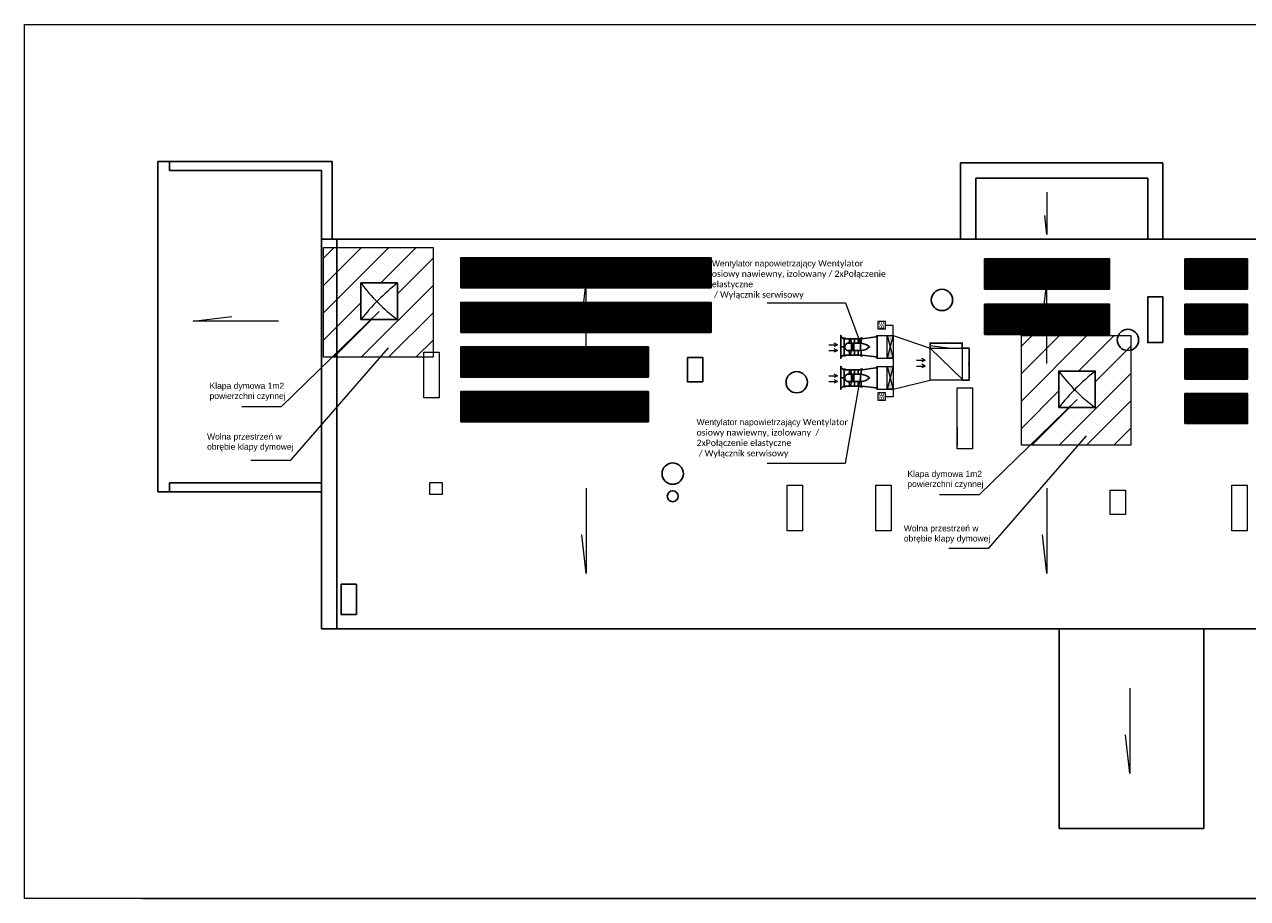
# Model space of a CAD drawing. Header units: millimetres. Extents: x 509 to 36614, y 492 to 3401.
# Tile 19 of 41: x 15753 to 19772, y 492 to 3362. Entities that reach past the tile are written whole.
import ezdxf
from ezdxf.enums import TextEntityAlignment as Align

# ---------------------------------------------------------------- set-up
doc = ezdxf.new("R2010")
doc.units = ezdxf.units.MM
doc.layers.add('_E_SCHEMAT-NR OBWODU', color=240, linetype='Continuous')
doc.layers.add('mapp-system', color=7, linetype='Continuous')
for name, color, linetype, lineweight in [('A_Kontur_cienka', 250, 'Continuous', 0), ('Cienka', 252, 'Continuous', 9), ('oddymianie', 5, 'Continuous', 20), ('ściany nośne', 1, 'Continuous', 25)]:
    doc.layers.add(name, color=color, linetype=linetype, lineweight=lineweight)
doc.styles.add('CALIBRI', font='calibri.ttf')
doc.styles.get("Standard").update_dxf_attribs({"font": 'ARIAL.TTF'})
doc.dimstyles.new('ISO-25', dxfattribs={"dimtxt": 2.5, "dimasz": 2.5, "dimexe": 1.25, "dimexo": 0.625, "dimtad": 1, "dimtxsty": 'Standard', "dimcen": 2.5, "dimadec": 0, "dimazin": 0, "dimtfac": 1, "dimtmove": 0, "dimatfit": 3, "dimfxl": 0, "dimarcsym": 0})

# ---------------------------------------------------------------- blocks, each defined once
blk = doc.blocks.new('*D380')
at = {"layer": 'Defpoints', "color": 0}
for p in [(18729, 2315.9), (18729, 2296.2), (18834, 2296.2)]:
    blk.add_point(p, dxfattribs=at)
at = {"layer": 'oddymianie', "color": 0, "lineweight": -2}
for p, q in [((18729, 2296.9), (18729, 2317.1)), ((18831.5, 2315.9), (18731.5, 2315.9)), ((18834, 2296.9), (18834, 2317.1))]:
    blk.add_line(p, q, dxfattribs=at)
at = {"layer": 'oddymianie', "color": 0}
for points in [[(18731.5, 2316.3), (18731.5, 2315.5), (18729, 2315.9)], [(18831.5, 2315.5), (18831.5, 2316.3), (18834, 2315.9)]]:
    blk.add_solid(points, dxfattribs=at)
at = {"layer": 'oddymianie', "color": 0, "insert": (18781.5, 2318), "char_height": 2.5, "attachment_point": 5}
blk.add_mtext('105,04', dxfattribs=at)
blk = doc.blocks.new('*D381')
at = {"layer": 'Defpoints', "color": 0}
for p in [(18834.3, 2299.1), (18834, 2194.4), (18857.1, 2194.3)]:
    blk.add_point(p, dxfattribs=at)
at = {"layer": 'oddymianie', "color": 0, "lineweight": -2}
for p, q in [((18834.9, 2299.1), (18858.7, 2299)), ((18857.4, 2296.5), (18857.1, 2196.8)), ((18834.7, 2194.4), (18858.4, 2194.3))]:
    blk.add_line(p, q, dxfattribs=at)
at = {"layer": 'oddymianie', "color": 0}
for points in [[(18857.8, 2296.5), (18857, 2296.5), (18857.4, 2299)], [(18856.7, 2196.8), (18857.6, 2196.8), (18857.1, 2194.3)]]:
    blk.add_solid(points, dxfattribs=at)
at = {"layer": 'oddymianie', "color": 0, "insert": (18855.2, 2246.7), "char_height": 2.5, "attachment_point": 5, "rotation": 89.8384}
blk.add_mtext('104,68', dxfattribs=at)
blk = doc.blocks.new('wentylator mapp-system')
at = {"layer": 'mapp-system'}
for p, q in [((37651.1, 14590.4), (37651.1, 14610.6)), ((37665, 14610.7), (37665, 14616.4))]:
    blk.add_line(p, q, dxfattribs=at)
for points in [[(37588.9, 14610.6, -0.280348), (37574.4, 14625), (37574.4, 14574.5), (37588.9, 14574.5), (37588.9, 14616.3)], [(37591.9, 14574.4, -0.349334), (37604.6, 14590.4), (37621.4, 14590.4), (37621.4, 14574.5), (37621.4, 14577.3), (37625.2, 14577.3), (37628.2, 14577.3), (37628.2, 14574.5), (37628.2, 14571.7), (37625.2, 14571.7), (37625.2, 14590.4), (37634.7, 14590.4), (37634.7, 14610.6)], [(37611.1, 14558.6), (37612.6, 14541.6), (37618, 14541.6), (37621.4, 14558.6), (37621.4, 14574.5), (37621.4, 14571.7), (37625.2, 14571.7), (37625.2, 14558.6), (37634.7, 14558.6, -0.341355), (37631.4, 14562.9), (37631.4, 14574.5), (37631.4, 14586.1, -0.341355), (37634.7, 14590.4), (37651.1, 14590.4), (37665, 14590.4), (37665, 14610.7), (37592, 14610.6), (37592, 14616.3)], [(37657.4, 14558.6, 0.341355), (37660.7, 14562.9), (37660.7, 14574.5), (37660.7, 14586.1, 0.341355), (37657.4, 14590.4)], [(37665, 14558.6, 0.150411), (37701.1, 14574.5, 0.150411), (37665, 14590.4)], [(37668.5, 14616.4), (37668.5, 14610.7), (37729.5, 14618.3, 0.389811), (37734.6, 14624.3), (37734.6, 14574.5), (37734.6, 14524.7, 0.389811), (37729.5, 14530.7), (37668.5, 14538.3), (37668.5, 14532.5)], [(37588.9, 14538.4, 0.280348), (37574.4, 14524), (37574.4, 14574.5), (37588.9, 14574.5), (37588.9, 14532.7)], [(37591.9, 14574.6, 0.349334), (37604.6, 14558.6), (37621.4, 14558.6)]]:
    blk.add_lwpolyline(points, format="xyb", dxfattribs=at)
for points in [[(37621.4, 14590.4), (37618, 14607.4), (37612.6, 14607.4), (37611.1, 14590.4)], [(37631.4, 14579.9), (37628.2, 14579.9), (37628.2, 14568.8), (37631.4, 14568.8)], [(37665, 14532.5), (37665, 14538.3), (37592, 14538.4), (37592, 14532.7)], [(37651.1, 14558.6), (37634.7, 14558.6), (37634.7, 14538.3)], [(37665, 14538.3), (37665, 14558.6), (37651.1, 14558.6), (37651.1, 14538.3)]]:
    blk.add_lwpolyline(points, dxfattribs=at)

msp = doc.modelspace()

# ---------------------------------------------------------------- hatches: boundary and pattern name
at = {"layer": '_E_SCHEMAT-NR OBWODU', "ltscale": 50}
h = msp.add_hatch(dxfattribs=at)
h.set_pattern_fill('ANSI37', color=142, angle=270)
h.set_pattern_definition([(315, (54929.2083, 83710.337), (2.24506403, 2.24506403), []), (45, (54929.2083, 83710.337), (-2.24506403, 2.24506403), [])])
h.paths.add_polyline_path([(17188.596, 2499.205), (17188.596, 2593.387), (17288.67, 2593.387), (17288.67, 2499.205)])
h = msp.add_hatch(dxfattribs=at)
h.set_pattern_fill('ANSI37', color=142, angle=270)
h.set_pattern_definition([(315, (54950.3866, 83710.337), (2.24506403, 2.24506403), []), (45, (54950.3866, 83710.337), (-2.24506403, 2.24506403), [])])
h.paths.add_polyline_path([(17387.923, 2499.205), (17387.923, 2593.387), (17288.67, 2593.387), (17288.67, 2499.205)])
h = msp.add_hatch(dxfattribs=at)
h.set_pattern_fill('ANSI37', color=142, angle=270)
h.set_pattern_definition([(315, (55135.2725, 83710.337), (2.24506403, 2.24506403), []), (45, (55135.2725, 83710.337), (-2.24506403, 2.24506403), [])])
h.paths.add_polyline_path([(17394.66, 2499.205), (17394.66, 2593.387), (17494.734, 2593.387), (17494.734, 2499.205)])
h = msp.add_hatch(dxfattribs=at)
h.set_pattern_fill('ANSI37', color=142, angle=270)
h.set_pattern_definition([(315, (55156.4508, 83710.337), (2.24506403, 2.24506403), []), (45, (55156.4508, 83710.337), (-2.24506403, 2.24506403), [])])
h.paths.add_polyline_path([(17593.987, 2499.205), (17593.987, 2593.387), (17494.734, 2593.387), (17494.734, 2499.205)])
h = msp.add_hatch(dxfattribs=at)
h.set_pattern_fill('ANSI37', color=142, angle=270)
h.set_pattern_definition([(315, (55341.3368, 83710.337), (2.24506403, 2.24506403), []), (45, (55341.3368, 83710.337), (-2.24506403, 2.24506403), [])])
h.paths.add_polyline_path([(17600.724, 2499.205), (17600.724, 2593.387), (17700.798, 2593.387), (17700.798, 2499.205)])
h = msp.add_hatch(dxfattribs=at)
h.set_pattern_fill('ANSI37', color=142, angle=270)
h.set_pattern_definition([(315, (55362.515, 83710.337), (2.24506403, 2.24506403), []), (45, (55362.515, 83710.337), (-2.24506403, 2.24506403), [])])
h.paths.add_polyline_path([(17800.051, 2499.205), (17800.051, 2593.387), (17700.798, 2593.387), (17700.798, 2499.205)])
h = msp.add_hatch(dxfattribs=at)
h.set_pattern_fill('ANSI37', color=142, angle=270)
h.set_pattern_definition([(315, (55547.401, 83710.337), (2.24506403, 2.24506403), []), (45, (55547.401, 83710.337), (-2.24506403, 2.24506403), [])])
h.paths.add_polyline_path([(17806.788, 2499.205), (17806.788, 2593.387), (17906.863, 2593.387), (17906.863, 2499.205)])
h = msp.add_hatch(dxfattribs=at)
h.set_pattern_fill('ANSI37', color=142, angle=270)
h.set_pattern_definition([(315, (55568.5792, 83710.337), (2.24506403, 2.24506403), []), (45, (55568.5792, 83710.337), (-2.24506403, 2.24506403), [])])
h.paths.add_polyline_path([(18006.115, 2499.205), (18006.115, 2593.387), (17906.863, 2593.387), (17906.863, 2499.205)])
h = msp.add_hatch(dxfattribs=at)
h.set_pattern_fill('ANSI37', color=142, angle=270)
h.set_pattern_definition([(315, (56650.974, 83706.6113), (2.24506403, 2.24506403), []), (45, (56650.974, 83706.6113), (-2.24506403, 2.24506403), [])])
h.paths.add_polyline_path([(18910.361, 2495.48), (18910.361, 2589.662), (19010.436, 2589.662), (19010.436, 2495.48)])
h = msp.add_hatch(dxfattribs=at)
h.set_pattern_fill('ANSI37', color=142, angle=270)
h.set_pattern_definition([(315, (56672.1523, 83706.6113), (2.24506403, 2.24506403), []), (45, (56672.1523, 83706.6113), (-2.24506403, 2.24506403), [])])
h.paths.add_polyline_path([(19109.688, 2495.48), (19109.688, 2589.662), (19010.436, 2589.662), (19010.436, 2495.48)])
h = msp.add_hatch(dxfattribs=at)
h.set_pattern_fill('ANSI37', color=142, angle=270)
h.set_pattern_definition([(315, (56857.0383, 83706.6113), (2.24506403, 2.24506403), []), (45, (56857.0383, 83706.6113), (-2.24506403, 2.24506403), [])])
h.paths.add_polyline_path([(19116.426, 2495.48), (19116.426, 2589.662), (19216.5, 2589.662), (19216.5, 2495.48)])
h = msp.add_hatch(dxfattribs=at)
h.set_pattern_fill('ANSI37', color=142, angle=270)
h.set_pattern_definition([(315, (56878.2166, 83706.6113), (2.24506403, 2.24506403), []), (45, (56878.2166, 83706.6113), (-2.24506403, 2.24506403), [])])
h.paths.add_polyline_path([(19315.753, 2495.48), (19315.753, 2589.662), (19216.5, 2589.662), (19216.5, 2495.48)])
h = msp.add_hatch(dxfattribs=at)
h.set_pattern_fill('ANSI37', color=142, angle=270)
h.set_pattern_definition([(315, (57309.631, 83706.6113), (2.24506403, 2.24506403), []), (45, (57309.631, 83706.6113), (-2.24506403, 2.24506403), [])])
h.paths.add_polyline_path([(19569.018, 2495.48), (19569.018, 2589.662), (19669.093, 2589.662), (19669.093, 2495.48)])
h = msp.add_hatch(dxfattribs=at)
h.set_pattern_fill('ANSI37', color=142, angle=270)
h.set_pattern_definition([(315, (57330.8093, 83706.6113), (2.24506403, 2.24506403), []), (45, (57330.8093, 83706.6113), (-2.24506403, 2.24506403), [])])
h.paths.add_polyline_path([(19768.345, 2495.48), (19768.345, 2589.662), (19669.093, 2589.662), (19669.093, 2495.48)])
h = msp.add_hatch(dxfattribs=at)
h.set_pattern_fill('ANSI37', color=142, angle=270)
h.set_pattern_definition([(315, (54929.2083, 83563.8618), (2.24506403, 2.24506403), []), (45, (54929.2083, 83563.8618), (-2.24506403, 2.24506403), [])])
h.paths.add_polyline_path([(17188.596, 2352.73), (17188.596, 2446.912), (17288.67, 2446.912), (17288.67, 2352.73)])
h = msp.add_hatch(dxfattribs=at)
h.set_pattern_fill('ANSI37', color=142, angle=270)
h.set_pattern_definition([(315, (54950.3866, 83563.8618), (2.24506403, 2.24506403), []), (45, (54950.3866, 83563.8618), (-2.24506403, 2.24506403), [])])
h.paths.add_polyline_path([(17387.923, 2352.73), (17387.923, 2446.912), (17288.67, 2446.912), (17288.67, 2352.73)])
h = msp.add_hatch(dxfattribs=at)
h.set_pattern_fill('ANSI37', color=142, angle=270)
h.set_pattern_definition([(315, (55135.2725, 83563.8618), (2.24506403, 2.24506403), []), (45, (55135.2725, 83563.8618), (-2.24506403, 2.24506403), [])])
h.paths.add_polyline_path([(17394.66, 2352.73), (17394.66, 2446.912), (17494.734, 2446.912), (17494.734, 2352.73)])
h = msp.add_hatch(dxfattribs=at)
h.set_pattern_fill('ANSI37', color=142, angle=270)
h.set_pattern_definition([(315, (55156.4508, 83563.8618), (2.24506403, 2.24506403), []), (45, (55156.4508, 83563.8618), (-2.24506403, 2.24506403), [])])
h.paths.add_polyline_path([(17593.987, 2352.73), (17593.987, 2446.912), (17494.734, 2446.912), (17494.734, 2352.73)])
h = msp.add_hatch(dxfattribs=at)
h.set_pattern_fill('ANSI37', color=142, angle=270)
h.set_pattern_definition([(315, (55341.3368, 83563.8618), (2.24506403, 2.24506403), []), (45, (55341.3368, 83563.8618), (-2.24506403, 2.24506403), [])])
h.paths.add_polyline_path([(17600.724, 2352.73), (17600.724, 2446.912), (17700.798, 2446.912), (17700.798, 2352.73)])
h = msp.add_hatch(dxfattribs=at)
h.set_pattern_fill('ANSI37', color=142, angle=270)
h.set_pattern_definition([(315, (55362.515, 83563.8618), (2.24506403, 2.24506403), []), (45, (55362.515, 83563.8618), (-2.24506403, 2.24506403), [])])
h.paths.add_polyline_path([(17800.051, 2352.73), (17800.051, 2446.912), (17700.798, 2446.912), (17700.798, 2352.73)])
h = msp.add_hatch(dxfattribs=at)
h.set_pattern_fill('ANSI37', color=142, angle=270)
h.set_pattern_definition([(315, (55547.401, 83563.8618), (2.24506403, 2.24506403), []), (45, (55547.401, 83563.8618), (-2.24506403, 2.24506403), [])])
h.paths.add_polyline_path([(17806.788, 2352.73), (17806.788, 2446.912), (17906.863, 2446.912), (17906.863, 2352.73)])
h = msp.add_hatch(dxfattribs=at)
h.set_pattern_fill('ANSI37', color=142, angle=270)
h.set_pattern_definition([(315, (55568.5792, 83563.8618), (2.24506403, 2.24506403), []), (45, (55568.5792, 83563.8618), (-2.24506403, 2.24506403), [])])
h.paths.add_polyline_path([(18006.115, 2352.73), (18006.115, 2446.912), (17906.863, 2446.912), (17906.863, 2352.73)])
h = msp.add_hatch(dxfattribs=at)
h.set_pattern_fill('ANSI37', color=142, angle=270)
h.set_pattern_definition([(315, (56650.974, 83557.6136), (2.24506403, 2.24506403), []), (45, (56650.974, 83557.6136), (-2.24506403, 2.24506403), [])])
h.paths.add_polyline_path([(18910.361, 2346.482), (18910.361, 2440.664), (19010.436, 2440.664), (19010.436, 2346.482)])
h = msp.add_hatch(dxfattribs=at)
h.set_pattern_fill('ANSI37', color=142, angle=270)
h.set_pattern_definition([(315, (56672.1523, 83557.6136), (2.24506403, 2.24506403), []), (45, (56672.1523, 83557.6136), (-2.24506403, 2.24506403), [])])
h.paths.add_polyline_path([(19109.688, 2346.482), (19109.688, 2440.664), (19010.436, 2440.664), (19010.436, 2346.482)])
h = msp.add_hatch(dxfattribs=at)
h.set_pattern_fill('ANSI37', color=142, angle=270)
h.set_pattern_definition([(315, (56857.0383, 83557.6136), (2.24506403, 2.24506403), []), (45, (56857.0383, 83557.6136), (-2.24506403, 2.24506403), [])])
h.paths.add_polyline_path([(19116.426, 2346.482), (19116.426, 2440.664), (19216.5, 2440.664), (19216.5, 2346.482)])
h = msp.add_hatch(dxfattribs=at)
h.set_pattern_fill('ANSI37', color=142, angle=270)
h.set_pattern_definition([(315, (56878.2166, 83557.6136), (2.24506403, 2.24506403), []), (45, (56878.2166, 83557.6136), (-2.24506403, 2.24506403), [])])
h.paths.add_polyline_path([(19315.753, 2346.482), (19315.753, 2440.664), (19216.5, 2440.664), (19216.5, 2346.482)])
h = msp.add_hatch(dxfattribs=at)
h.set_pattern_fill('ANSI37', color=142, angle=270)
h.set_pattern_definition([(315, (57309.631, 83557.6136), (2.24506403, 2.24506403), []), (45, (57309.631, 83557.6136), (-2.24506403, 2.24506403), [])])
h.paths.add_polyline_path([(19569.018, 2346.482), (19569.018, 2440.664), (19669.093, 2440.664), (19669.093, 2346.482)])
h = msp.add_hatch(dxfattribs=at)
h.set_pattern_fill('ANSI37', color=142, angle=270)
h.set_pattern_definition([(315, (57330.8093, 83557.6136), (2.24506403, 2.24506403), []), (45, (57330.8093, 83557.6136), (-2.24506403, 2.24506403), [])])
h.paths.add_polyline_path([(19768.345, 2346.482), (19768.345, 2440.664), (19669.093, 2440.664), (19669.093, 2346.482)])
h = msp.add_hatch(dxfattribs=at)
h.set_pattern_fill('ANSI37', color=142, angle=270)
h.set_pattern_definition([(315, (54929.2083, 83417.3865), (2.24506403, 2.24506403), []), (45, (54929.2083, 83417.3865), (-2.24506403, 2.24506403), [])])
h.paths.add_polyline_path([(17188.596, 2206.255), (17188.596, 2300.437), (17288.67, 2300.437), (17288.67, 2206.255)])
h = msp.add_hatch(dxfattribs=at)
h.set_pattern_fill('ANSI37', color=142, angle=270)
h.set_pattern_definition([(315, (54950.3866, 83417.3865), (2.24506403, 2.24506403), []), (45, (54950.3866, 83417.3865), (-2.24506403, 2.24506403), [])])
h.paths.add_polyline_path([(17387.923, 2206.255), (17387.923, 2300.437), (17288.67, 2300.437), (17288.67, 2206.255)])
h = msp.add_hatch(dxfattribs=at)
h.set_pattern_fill('ANSI37', color=142, angle=270)
h.set_pattern_definition([(315, (55135.2725, 83417.3865), (2.24506403, 2.24506403), []), (45, (55135.2725, 83417.3865), (-2.24506403, 2.24506403), [])])
h.paths.add_polyline_path([(17394.66, 2206.255), (17394.66, 2300.437), (17494.734, 2300.437), (17494.734, 2206.255)])
h = msp.add_hatch(dxfattribs=at)
h.set_pattern_fill('ANSI37', color=142, angle=270)
h.set_pattern_definition([(315, (55156.4508, 83417.3865), (2.24506403, 2.24506403), []), (45, (55156.4508, 83417.3865), (-2.24506403, 2.24506403), [])])
h.paths.add_polyline_path([(17593.987, 2206.255), (17593.987, 2300.437), (17494.734, 2300.437), (17494.734, 2206.255)])
h = msp.add_hatch(dxfattribs=at)
h.set_pattern_fill('ANSI37', color=142, angle=270)
h.set_pattern_definition([(315, (55341.3368, 83417.3865), (2.24506403, 2.24506403), []), (45, (55341.3368, 83417.3865), (-2.24506403, 2.24506403), [])])
h.paths.add_polyline_path([(17600.724, 2206.255), (17600.724, 2300.437), (17700.798, 2300.437), (17700.798, 2206.255)])
h = msp.add_hatch(dxfattribs=at)
h.set_pattern_fill('ANSI37', color=142, angle=270)
h.set_pattern_definition([(315, (55362.515, 83417.3865), (2.24506403, 2.24506403), []), (45, (55362.515, 83417.3865), (-2.24506403, 2.24506403), [])])
h.paths.add_polyline_path([(17800.051, 2206.255), (17800.051, 2300.437), (17700.798, 2300.437), (17700.798, 2206.255)])
h = msp.add_hatch(dxfattribs=at)
h.set_pattern_fill('ANSI37', color=142, angle=270)
h.set_pattern_definition([(315, (57309.631, 83411.1383), (2.24506403, 2.24506403), []), (45, (57309.631, 83411.1383), (-2.24506403, 2.24506403), [])])
h.paths.add_polyline_path([(19569.018, 2200.007), (19569.018, 2294.189), (19669.093, 2294.189), (19669.093, 2200.007)])
h = msp.add_hatch(dxfattribs=at)
h.set_pattern_fill('ANSI37', color=142, angle=270)
h.set_pattern_definition([(315, (57330.8093, 83411.1383), (2.24506403, 2.24506403), []), (45, (57330.8093, 83411.1383), (-2.24506403, 2.24506403), [])])
h.paths.add_polyline_path([(19768.345, 2200.007), (19768.345, 2294.189), (19669.093, 2294.189), (19669.093, 2200.007)])
h = msp.add_hatch(dxfattribs=at)
h.set_pattern_fill('ANSI37', color=142, angle=270)
h.set_pattern_definition([(315, (54929.2083, 83270.9113), (2.24506403, 2.24506403), []), (45, (54929.2083, 83270.9113), (-2.24506403, 2.24506403), [])])
h.paths.add_polyline_path([(17188.596, 2059.78), (17188.596, 2153.962), (17288.67, 2153.962), (17288.67, 2059.78)])
h = msp.add_hatch(dxfattribs=at)
h.set_pattern_fill('ANSI37', color=142, angle=270)
h.set_pattern_definition([(315, (54950.3866, 83270.9113), (2.24506403, 2.24506403), []), (45, (54950.3866, 83270.9113), (-2.24506403, 2.24506403), [])])
h.paths.add_polyline_path([(17387.923, 2059.78), (17387.923, 2153.962), (17288.67, 2153.962), (17288.67, 2059.78)])
h = msp.add_hatch(dxfattribs=at)
h.set_pattern_fill('ANSI37', color=142, angle=270)
h.set_pattern_definition([(315, (55135.2725, 83270.9113), (2.24506403, 2.24506403), []), (45, (55135.2725, 83270.9113), (-2.24506403, 2.24506403), [])])
h.paths.add_polyline_path([(17394.66, 2059.78), (17394.66, 2153.962), (17494.734, 2153.962), (17494.734, 2059.78)])
h = msp.add_hatch(dxfattribs=at)
h.set_pattern_fill('ANSI37', color=142, angle=270)
h.set_pattern_definition([(315, (55156.4508, 83270.9113), (2.24506403, 2.24506403), []), (45, (55156.4508, 83270.9113), (-2.24506403, 2.24506403), [])])
h.paths.add_polyline_path([(17593.987, 2059.78), (17593.987, 2153.962), (17494.734, 2153.962), (17494.734, 2059.78)])
h = msp.add_hatch(dxfattribs=at)
h.set_pattern_fill('ANSI37', color=142, angle=270)
h.set_pattern_definition([(315, (55341.3368, 83270.9113), (2.24506403, 2.24506403), []), (45, (55341.3368, 83270.9113), (-2.24506403, 2.24506403), [])])
h.paths.add_polyline_path([(17600.724, 2059.78), (17600.724, 2153.962), (17700.798, 2153.962), (17700.798, 2059.78)])
h = msp.add_hatch(dxfattribs=at)
h.set_pattern_fill('ANSI37', color=142, angle=270)
h.set_pattern_definition([(315, (55362.515, 83270.9113), (2.24506403, 2.24506403), []), (45, (55362.515, 83270.9113), (-2.24506403, 2.24506403), [])])
h.paths.add_polyline_path([(17800.051, 2059.78), (17800.051, 2153.962), (17700.798, 2153.962), (17700.798, 2059.78)])
h = msp.add_hatch(dxfattribs=at)
h.set_pattern_fill('ANSI37', color=142, angle=270)
h.set_pattern_definition([(315, (57309.631, 83264.663), (2.24506403, 2.24506403), []), (45, (57309.631, 83264.663), (-2.24506403, 2.24506403), [])])
h.paths.add_polyline_path([(19569.018, 2053.531), (19569.018, 2147.713), (19669.093, 2147.713), (19669.093, 2053.531)])
h = msp.add_hatch(dxfattribs=at)
h.set_pattern_fill('ANSI37', color=142, angle=270)
h.set_pattern_definition([(315, (57330.8093, 83264.663), (2.24506403, 2.24506403), []), (45, (57330.8093, 83264.663), (-2.24506403, 2.24506403), [])])
h.paths.add_polyline_path([(19768.345, 2053.531), (19768.345, 2147.713), (19669.093, 2147.713), (19669.093, 2053.531)])
at = {"layer": 'oddymianie', "transparency": 33554687}
h = msp.add_hatch(dxfattribs=at)
h.set_pattern_fill('ANSI31', color=5, scale=20)
h.set_pattern_definition([(45, (-4467.02, 4111.67), (-44.90128, 44.90128), [])])
h.paths.add_polyline_path([(16735.543, 2269.291), (17095.543, 2269.291), (17095.543, 2629.291), (16735.543, 2629.291)])
h.paths.add_polyline_path([(16858.231, 2513.049), (16978.231, 2513.049), (16978.231, 2393.049), (16858.231, 2393.049)], flags=16)
at = {"layer": 'oddymianie', "lineweight": 0}
h = msp.add_hatch(color=256, dxfattribs=at)
h.dxf.hatch_style = 1
h.paths.add_polyline_path([(18587.322, 2340.237), (18607.076, 2340.237), (18597.199, 2302.991)])
h.paths.add_polyline_path([(18587.322, 2265.746), (18597.199, 2302.991), (18607.076, 2265.746)])
at = {"layer": 'oddymianie', "transparency": 33554687}
h = msp.add_hatch(dxfattribs=at)
h.set_pattern_fill('ANSI31', color=256, scale=20)
h.set_pattern_definition([(45, (-2173.72, 3822.554), (-44.90128, 44.90128), [])])
h.paths.add_polyline_path([(19028.843, 1980.174), (19388.843, 1980.174), (19388.843, 2340.174), (19028.843, 2340.174)])
h.paths.add_polyline_path([(19151.531, 2223.931), (19271.531, 2223.931), (19271.531, 2103.931), (19151.531, 2103.931)], flags=16)
at = {"layer": 'oddymianie', "lineweight": 0}
h = msp.add_hatch(color=256, dxfattribs=at)
h.dxf.hatch_style = 1
h.paths.add_polyline_path([(18587.322, 2238.439), (18607.076, 2238.439), (18597.199, 2201.193)])
h.paths.add_polyline_path([(18587.322, 2163.947), (18597.199, 2201.193), (18607.076, 2163.947)])

# ---------------------------------------------------------------- linework, layer by layer
for p, q in [((16191.029, 1827.193), (16191.029, 2912.193)), ((16191.029, 2912.193), (16229.029, 2912.193)), ((16229.029, 2912.193), (16764.029, 2912.193)), ((16229.029, 2882.193), (16229.029, 2912.193)), ((16764.029, 2912.193), (16764.029, 2657.193)), ((18829.029, 2657.193), (18829.029, 2907.193)), ((18829.029, 2907.193), (19494.029, 2907.193)), ((19494.029, 2657.193), (19494.029, 2907.193)), ((16229.029, 2882.193), (16729.029, 2882.193)), ((16729.029, 2657.193), (16729.029, 2882.193)), ((18879.029, 2857.193), (19444.029, 2857.193)), ((18879.029, 2657.193), (18879.029, 2857.193)), ((19444.029, 2657.193), (19444.029, 2857.193)), ((16729.029, 1377.193), (16729.029, 2657.193)), ((16729.029, 2657.193), (18829.029, 2657.193)), ((16779.029, 1377.193), (16779.029, 2657.193)), ((18879.029, 2657.193), (18829.029, 2657.193)), ((18879.029, 2657.193), (19444.029, 2657.193)), ((19444.029, 2657.193), (19494.029, 2657.193)), ((19494.029, 2657.193), (21364.029, 2657.193)), ((16729.029, 1857.193), (16229.029, 1857.193)), ((16229.029, 1857.193), (16229.029, 1827.193)), ((16229.029, 1827.193), (16191.029, 1827.193)), ((16729.029, 1827.193), (16229.029, 1827.193)), ((16729.029, 1377.193), (21424.029, 1377.193)), ((19153.029, 1377.193), (19153.029, 722.193)), ((19628.029, 1377.193), (19628.029, 722.193)), ((19153.029, 722.193), (19628.029, 722.193))]:
    msp.add_line(p, q)
for points in [[(19494.029, 2317.193), (19444.029, 2317.193), (19444.029, 2467.193), (19494.029, 2467.193), (19494.029, 2317.193)], [(17982.029, 2188.2), (17932.029, 2188.2), (17932.029, 2268.2), (17982.029, 2268.2), (17982.029, 2188.2)], [(16843.696, 1423.9), (16793.696, 1423.9), (16793.696, 1523.9), (16843.696, 1523.9), (16843.696, 1423.9)]]:
    msp.add_lwpolyline(points)
for centre, radius in [((18767.794, 2457.193), 35), ((19379.029, 2326.193), 35), ((18290.696, 2187.193), 35), ((17883.124, 1887.193), 35), ((17883.124, 1812.688), 18)]:
    msp.add_circle(centre, radius)
at = {"layer": '_E_SCHEMAT-NR OBWODU', "color": 20, "ltscale": 50}
for points in [[(17186.157, 2496.912), (17186.157, 2595.91), (17391.157, 2595.91), (17391.157, 2496.912)], [(17188.524, 2499.205), (17188.524, 2593.387), (17288.67, 2593.387), (17288.67, 2499.205)], [(17388.816, 2499.205), (17388.816, 2593.387), (17288.67, 2593.387), (17288.67, 2499.205)], [(17392.221, 2496.912), (17392.221, 2595.91), (17597.221, 2595.91), (17597.221, 2496.912)], [(17394.588, 2499.205), (17394.588, 2593.387), (17494.734, 2593.387), (17494.734, 2499.205)], [(17594.88, 2499.205), (17594.88, 2593.387), (17494.734, 2593.387), (17494.734, 2499.205)], [(17598.285, 2496.912), (17598.285, 2595.91), (17803.285, 2595.91), (17803.285, 2496.912)], [(17600.653, 2499.205), (17600.653, 2593.387), (17700.798, 2593.387), (17700.798, 2499.205)], [(17800.944, 2499.205), (17800.944, 2593.387), (17700.798, 2593.387), (17700.798, 2499.205)], [(17804.349, 2496.912), (17804.349, 2595.91), (18009.349, 2595.91), (18009.349, 2496.912)], [(17806.717, 2499.205), (17806.717, 2593.387), (17906.863, 2593.387), (17906.863, 2499.205)], [(18007.008, 2499.205), (18007.008, 2593.387), (17906.863, 2593.387), (17906.863, 2499.205)], [(18907.923, 2493.186), (18907.923, 2592.184), (19112.923, 2592.184), (19112.923, 2493.186)], [(18910.29, 2495.48), (18910.29, 2589.662), (19010.436, 2589.662), (19010.436, 2495.48)], [(19110.582, 2495.48), (19110.582, 2589.662), (19010.436, 2589.662), (19010.436, 2495.48)], [(19113.987, 2493.186), (19113.987, 2592.184), (19318.987, 2592.184), (19318.987, 2493.186)], [(19116.354, 2495.48), (19116.354, 2589.662), (19216.5, 2589.662), (19216.5, 2495.48)], [(19316.646, 2495.48), (19316.646, 2589.662), (19216.5, 2589.662), (19216.5, 2495.48)], [(19566.58, 2493.186), (19566.58, 2592.184), (19771.58, 2592.184), (19771.58, 2493.186)], [(19568.947, 2495.48), (19568.947, 2589.662), (19669.093, 2589.662), (19669.093, 2495.48)], [(19769.238, 2495.48), (19769.238, 2589.662), (19669.093, 2589.662), (19669.093, 2495.48)], [(17186.157, 2350.437), (17186.157, 2449.435), (17391.157, 2449.435), (17391.157, 2350.437)], [(17188.524, 2352.73), (17188.524, 2446.912), (17288.67, 2446.912), (17288.67, 2352.73)], [(17388.816, 2352.73), (17388.816, 2446.912), (17288.67, 2446.912), (17288.67, 2352.73)], [(17392.221, 2350.437), (17392.221, 2449.435), (17597.221, 2449.435), (17597.221, 2350.437)], [(17394.588, 2352.73), (17394.588, 2446.912), (17494.734, 2446.912), (17494.734, 2352.73)], [(17594.88, 2352.73), (17594.88, 2446.912), (17494.734, 2446.912), (17494.734, 2352.73)], [(17598.285, 2350.437), (17598.285, 2449.435), (17803.285, 2449.435), (17803.285, 2350.437)], [(17600.653, 2352.73), (17600.653, 2446.912), (17700.798, 2446.912), (17700.798, 2352.73)], [(17800.944, 2352.73), (17800.944, 2446.912), (17700.798, 2446.912), (17700.798, 2352.73)], [(17804.349, 2350.437), (17804.349, 2449.435), (18009.349, 2449.435), (18009.349, 2350.437)], [(17806.717, 2352.73), (17806.717, 2446.912), (17906.863, 2446.912), (17906.863, 2352.73)], [(18007.008, 2352.73), (18007.008, 2446.912), (17906.863, 2446.912), (17906.863, 2352.73)], [(18907.923, 2344.189), (18907.923, 2443.186), (19112.923, 2443.186), (19112.923, 2344.189)], [(18910.29, 2346.482), (18910.29, 2440.664), (19010.436, 2440.664), (19010.436, 2346.482)], [(19110.582, 2346.482), (19110.582, 2440.664), (19010.436, 2440.664), (19010.436, 2346.482)], [(19113.987, 2344.189), (19113.987, 2443.186), (19318.987, 2443.186), (19318.987, 2344.189)], [(19116.354, 2346.482), (19116.354, 2440.664), (19216.5, 2440.664), (19216.5, 2346.482)], [(19316.646, 2346.482), (19316.646, 2440.664), (19216.5, 2440.664), (19216.5, 2346.482)], [(19566.58, 2344.189), (19566.58, 2443.186), (19771.58, 2443.186), (19771.58, 2344.189)], [(19568.947, 2346.482), (19568.947, 2440.664), (19669.093, 2440.664), (19669.093, 2346.482)], [(19769.238, 2346.482), (19769.238, 2440.664), (19669.093, 2440.664), (19669.093, 2346.482)], [(17186.157, 2203.962), (17186.157, 2302.959), (17391.157, 2302.959), (17391.157, 2203.962)], [(17188.524, 2206.255), (17188.524, 2300.437), (17288.67, 2300.437), (17288.67, 2206.255)], [(17388.816, 2206.255), (17388.816, 2300.437), (17288.67, 2300.437), (17288.67, 2206.255)], [(17392.221, 2203.962), (17392.221, 2302.959), (17597.221, 2302.959), (17597.221, 2203.962)], [(17394.588, 2206.255), (17394.588, 2300.437), (17494.734, 2300.437), (17494.734, 2206.255)], [(17594.88, 2206.255), (17594.88, 2300.437), (17494.734, 2300.437), (17494.734, 2206.255)], [(17598.285, 2203.962), (17598.285, 2302.959), (17803.285, 2302.959), (17803.285, 2203.962)], [(17600.653, 2206.255), (17600.653, 2300.437), (17700.798, 2300.437), (17700.798, 2206.255)], [(17800.944, 2206.255), (17800.944, 2300.437), (17700.798, 2300.437), (17700.798, 2206.255)], [(19566.58, 2197.713), (19566.58, 2296.711), (19771.58, 2296.711), (19771.58, 2197.713)], [(19568.947, 2200.007), (19568.947, 2294.189), (19669.093, 2294.189), (19669.093, 2200.007)], [(19769.238, 2200.007), (19769.238, 2294.189), (19669.093, 2294.189), (19669.093, 2200.007)], [(17186.157, 2057.486), (17186.157, 2156.484), (17391.157, 2156.484), (17391.157, 2057.486)], [(17188.524, 2059.78), (17188.524, 2153.962), (17288.67, 2153.962), (17288.67, 2059.78)], [(17388.816, 2059.78), (17388.816, 2153.962), (17288.67, 2153.962), (17288.67, 2059.78)], [(17392.221, 2057.486), (17392.221, 2156.484), (17597.221, 2156.484), (17597.221, 2057.486)], [(17394.588, 2059.78), (17394.588, 2153.962), (17494.734, 2153.962), (17494.734, 2059.78)], [(17594.88, 2059.78), (17594.88, 2153.962), (17494.734, 2153.962), (17494.734, 2059.78)], [(17598.285, 2057.486), (17598.285, 2156.484), (17803.285, 2156.484), (17803.285, 2057.486)], [(17600.653, 2059.78), (17600.653, 2153.962), (17700.798, 2153.962), (17700.798, 2059.78)], [(17800.944, 2059.78), (17800.944, 2153.962), (17700.798, 2153.962), (17700.798, 2059.78)], [(19566.58, 2051.238), (19566.58, 2150.236), (19771.58, 2150.236), (19771.58, 2051.238)], [(19568.947, 2053.531), (19568.947, 2147.713), (19669.093, 2147.713), (19669.093, 2053.531)], [(19769.238, 2053.531), (19769.238, 2147.713), (19669.093, 2147.713), (19669.093, 2053.531)]]:
    msp.add_lwpolyline(points, close=True, dxfattribs=at)
at = {"layer": '_E_SCHEMAT-NR OBWODU', "color": 142, "ltscale": 50}
for points in [[(17388.816, 2593.387), (17388.816, 2499.205), (17188.524, 2499.205), (17188.524, 2593.387)], [(17594.88, 2593.387), (17594.88, 2499.205), (17394.588, 2499.205), (17394.588, 2593.387)], [(17800.944, 2593.387), (17800.944, 2499.205), (17600.653, 2499.205), (17600.653, 2593.387)], [(18007.008, 2593.387), (18007.008, 2499.205), (17806.717, 2499.205), (17806.717, 2593.387)], [(19110.582, 2589.662), (19110.582, 2495.48), (18910.29, 2495.48), (18910.29, 2589.662)], [(19316.646, 2589.662), (19316.646, 2495.48), (19116.354, 2495.48), (19116.354, 2589.662)], [(19769.238, 2589.662), (19769.238, 2495.48), (19568.947, 2495.48), (19568.947, 2589.662)], [(17388.816, 2446.912), (17388.816, 2352.73), (17188.524, 2352.73), (17188.524, 2446.912)], [(17594.88, 2446.912), (17594.88, 2352.73), (17394.588, 2352.73), (17394.588, 2446.912)], [(17800.944, 2446.912), (17800.944, 2352.73), (17600.653, 2352.73), (17600.653, 2446.912)], [(18007.008, 2446.912), (18007.008, 2352.73), (17806.717, 2352.73), (17806.717, 2446.912)], [(19110.582, 2440.664), (19110.582, 2346.482), (18910.29, 2346.482), (18910.29, 2440.664)], [(19316.646, 2440.664), (19316.646, 2346.482), (19116.354, 2346.482), (19116.354, 2440.664)], [(19769.238, 2440.664), (19769.238, 2346.482), (19568.947, 2346.482), (19568.947, 2440.664)], [(17388.816, 2300.437), (17388.816, 2206.255), (17188.524, 2206.255), (17188.524, 2300.437)], [(17594.88, 2300.437), (17594.88, 2206.255), (17394.588, 2206.255), (17394.588, 2300.437)], [(17800.944, 2300.437), (17800.944, 2206.255), (17600.653, 2206.255), (17600.653, 2300.437)], [(19769.238, 2294.189), (19769.238, 2200.007), (19568.947, 2200.007), (19568.947, 2294.189)], [(17388.816, 2153.962), (17388.816, 2059.78), (17188.524, 2059.78), (17188.524, 2153.962)], [(17594.88, 2153.962), (17594.88, 2059.78), (17394.588, 2059.78), (17394.588, 2153.962)], [(17800.944, 2153.962), (17800.944, 2059.78), (17600.653, 2059.78), (17600.653, 2153.962)], [(19769.238, 2147.713), (19769.238, 2053.531), (19568.947, 2053.531), (19568.947, 2147.713)]]:
    msp.add_lwpolyline(points, close=True, dxfattribs=at)
at = {"layer": 'A_Kontur_cienka', "color": 0, "ltscale": 30}
msp.add_lwpolyline([(22462.61, 491.826), (15752.61, 491.826), (15752.61, 3361.826), (22462.61, 3361.826)], close=True, dxfattribs=at)
at = {"layer": 'Cienka'}
for p, q in [((19112.8, 2811.44), (19112.8, 2671.67)), ((19112.8, 2671.67), (19105.488, 2735.128)), ((17599.029, 2527.853), (17584.403, 2400.938)), ((17599.029, 2248.313), (17599.029, 2527.853)), ((19112.8, 2527.853), (19098.175, 2400.938)), ((19112.8, 2248.313), (19112.8, 2527.853)), ((16307.411, 2388.083), (16434.326, 2402.708)), ((16586.951, 2388.083), (16307.411, 2388.083)), ((17599.029, 1839.131), (17599.029, 1559.591)), ((19112.8, 1839.131), (19112.8, 1559.591)), ((17599.029, 1559.591), (17584.403, 1686.506)), ((19112.8, 1559.591), (19098.175, 1686.506)), ((19385.332, 1182.334), (19385.332, 902.795)), ((19385.332, 902.795), (19370.707, 1029.709))]:
    msp.add_line(p, q, dxfattribs=at)
at = {"layer": 'oddymianie', "color": 5, "lineweight": 30}
for p, q in [((16978.231, 2513.049), (16858.231, 2513.049)), ((16858.231, 2393.049), (16858.231, 2513.049)), ((16978.231, 2393.049), (16978.231, 2513.049)), ((16978.231, 2393.049), (16858.231, 2393.049))]:
    msp.add_line(p, q, dxfattribs=at)
at = {"layer": 'oddymianie'}
for p, q in [((18554.919, 2340.237), (18587.322, 2340.237)), ((18607.076, 2340.237), (18729.14, 2299.072)), ((18554.919, 2266.099), (18607.076, 2265.746)), ((18607.076, 2265.746), (18607.076, 2238.439)), ((18554.919, 2238.439), (18587.322, 2238.439)), ((18607.076, 2163.947), (18728.845, 2194.397)), ((18554.919, 2164.3), (18607.076, 2163.947)), ((18818.029, 2038.2), (18818.029, 1978.2))]:
    msp.add_line(p, q, dxfattribs=at)
for points in [[(16735.543, 2629.291), (17095.543, 2629.291), (17095.543, 2269.291), (16735.543, 2269.291)], [(16735.543, 2629.291), (17095.543, 2629.291), (17095.543, 2269.291), (16735.543, 2269.291)], [(19028.843, 2340.174), (19388.843, 2340.174), (19388.843, 1980.174), (19028.843, 1980.174)], [(19028.843, 2340.174), (19388.843, 2340.174), (19388.843, 1980.174), (19028.843, 1980.174)], [(18834.029, 2194.397), (18728.845, 2194.397), (18729.14, 2299.072), (18834.324, 2299.072)]]:
    msp.add_lwpolyline(points, close=True, dxfattribs=at)
at = {"layer": 'oddymianie', "color": 5}
msp.add_lwpolyline([(16466.56, 2107.515), (16597.739, 2107.515), (16918.835, 2419.799)], dxfattribs=at)
at = {"layer": 'oddymianie'}
for points in [[(18192.89, 2448.307), (18450.353, 2448.307), (18499.641, 2314.732)], [(16496.908, 1931.108), (16628.087, 1931.108), (16949.182, 2300.368)], [(18789.008, 2299.072), (18728.993, 2306.228)], [(18729.14, 2299.072), (18834.029, 2197.559)], [(18192.89, 1921.761), (18450.353, 1921.761), (18499.641, 2201.193)], [(18788.712, 2194.397), (18728.845, 2194.397)], [(18759.86, 1818.397), (18891.04, 1818.397), (19212.135, 2130.682)], [(18790.208, 1641.991), (18921.387, 1641.991), (19242.482, 2011.25)]]:
    msp.add_lwpolyline(points, dxfattribs=at)
at = {"layer": 'oddymianie', "lineweight": 0}
for points in [[(18557.522, 2361.94), (18582.022, 2361.94), (18582.022, 2386.44), (18557.522, 2386.44)], [(18557.522, 2128.281), (18582.022, 2128.281), (18582.022, 2152.781), (18557.522, 2152.781)]]:
    msp.add_lwpolyline(points, close=True, dxfattribs=at)
for points in [[(18607.076, 2340.237), (18607.076, 2373.32), (18582.022, 2373.32)], [(18607.076, 2163.947), (18607.076, 2139.661), (18582.022, 2139.661)]]:
    msp.add_lwpolyline(points, dxfattribs=at)
at = {"layer": 'oddymianie', "color": 30}
for points in [[(18587.322, 2265.746), (18587.322, 2340.237), (18607.076, 2340.237), (18607.076, 2265.746)], [(18587.322, 2163.947), (18587.322, 2238.439), (18607.076, 2238.439), (18607.076, 2163.947)]]:
    msp.add_lwpolyline(points, close=True, dxfattribs=at)
for points in [[(18607.076, 2340.237), (18587.322, 2265.746), (18587.322, 2340.237), (18607.076, 2265.746)], [(18607.076, 2238.439), (18587.322, 2163.947), (18587.322, 2238.439), (18607.076, 2163.947)]]:
    msp.add_lwpolyline(points, dxfattribs=at)
at = {"layer": 'oddymianie', "color": 7}
for points in [[(18396.34, 2310.036), (18424.57, 2310.036), (18413.854, 2315.748)], [(18396.34, 2310.036), (18424.57, 2310.036), (18413.854, 2304.324)], [(18396.34, 2291.061), (18424.57, 2291.061), (18413.854, 2296.773)], [(17115.029, 2136.2), (17065.029, 2136.2), (17065.029, 2286.2), (17115.029, 2286.2), (17115.029, 2136.2)], [(18396.34, 2291.061), (18424.57, 2291.061), (18413.854, 2285.349)], [(18683.987, 2259.295), (18712.217, 2259.295), (18701.501, 2265.007)], [(18683.987, 2259.295), (18712.217, 2259.295), (18701.501, 2253.583)], [(18396.34, 2208.237), (18424.57, 2208.237), (18413.854, 2213.949)], [(18683.987, 2240.32), (18712.217, 2240.32), (18701.501, 2246.031)], [(18683.987, 2240.32), (18712.217, 2240.32), (18701.501, 2234.608)], [(18396.34, 2208.237), (18424.57, 2208.237), (18413.854, 2202.525)], [(18396.34, 2189.262), (18424.57, 2189.262), (18413.854, 2194.974)], [(18396.34, 2189.262), (18424.57, 2189.262), (18413.854, 2183.55)], [(18868.029, 1968.2), (18818.029, 1968.2), (18818.029, 2168.2), (18868.029, 2168.2), (18868.029, 1968.2)], [(17125.029, 1818.2), (17085.029, 1818.2), (17085.029, 1858.2), (17125.029, 1858.2), (17125.029, 1818.2)], [(18309.571, 1699.193), (18259.571, 1699.193), (18259.571, 1849.193), (18309.571, 1849.193), (18309.571, 1699.193)], [(18600.571, 1699.193), (18550.571, 1699.193), (18550.571, 1849.193), (18600.571, 1849.193), (18600.571, 1699.193)], [(19771.029, 1699.193), (19721.029, 1699.193), (19721.029, 1849.193), (19771.029, 1849.193), (19771.029, 1699.193)], [(19371.029, 1752.716), (19321.029, 1752.716), (19321.029, 1832.716), (19371.029, 1832.716), (19371.029, 1752.716)]]:
    msp.add_lwpolyline(points, dxfattribs=at)
at = {"layer": 'oddymianie', "lineweight": 30}
msp.add_lwpolyline([(19151.531, 2103.931), (19151.531, 2223.931), (19271.531, 2223.931), (19271.531, 2103.931)], close=True, dxfattribs=at)
msp.add_lwpolyline([(19151.531, 2103.931), (19151.531, 2223.931), (19271.531, 2223.931), (19271.531, 2103.931)], close=True, dxfattribs=at)
at = {"layer": 'oddymianie', "color": 5}
for centre, radius, start, end in [((17317.217, 2852.034), 570.595, 216.447868, 233.552132), ((17471.056, 1900.224), 786.404, 128.805737, 141.194263)]:
    msp.add_arc(centre, radius, start, end, dxfattribs=at)
at = {"layer": 'oddymianie'}
for centre, radius, start, end in [((19610.517, 2562.917), 570.595, 216.447868, 233.552132), ((19764.356, 1611.106), 786.404, 128.805737, 141.194263)]:
    msp.add_arc(centre, radius, start, end, dxfattribs=at)
at = {"layer": 'ściany nośne', "color": 0}
msp.add_line((16140.016, 491.826), (21740.016, 491.826), dxfattribs=at)

# ---------------------------------------------------------------- block references
at = {"layer": 'oddymianie', "xscale": 0.7472314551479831, "yscale": 0.7472314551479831, "zscale": 0.7472314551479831}
for p in [(-9641.59, -8587.531), (-9641.59, -8689.329)]:
    msp.add_blockref('wentylator mapp-system', p, dxfattribs=at)

# ---------------------------------------------------------------- texts
at = {"layer": 'oddymianie', "lineweight": 0, "style": 'CALIBRI', "width": 0.8}
for p in [(18569.68, 2374.457), (18569.68, 2140.797)]:
    msp.add_text('BE', height=15.4297, rotation=90, dxfattribs=at).set_placement(p, align=Align.MIDDLE_CENTER)
at = {"layer": 'oddymianie', "color": 1, "lineweight": 9, "char_height": 20, "attachment_point": 1}
for s, insert, width in [('Wentylator napowietrzający {\\fCalibri|b0|i0|c238|p0;\\H1.025641x;\\C256;Wentylator osiowy nawiewny, izolowany / 2xPołączenie elastyczne\\P / Wyłącznik serwisowy\\P}', (18011.83, 2587.861), 572.22235), ('Klapa dymowa 1m2 powierzchni czynnej', (16360.943, 2185.439), 323.33507), ('Wentylator napowietrzający {\\fCalibri|b0|i0|c238|p0;\\H1.025641x;\\C256;Wentylator osiowy nawiewny, izolowany \\fCalibri|b1|i0|c238|p0; \\fCalibri|b0|i0|c238|p0;/ 2xPołączenie elastyczne\\P / Wyłącznik serwisowy\\P}', (17961.546, 2066.698), 572.22235), ('Wolna przestrzeń w obrębie klapy dymowej', (16352.715, 2018.928), 294.55398), ('Klapa dymowa 1m2 powierzchni czynnej', (18654.244, 1896.322), 323.33507), ('Wolna przestrzeń w obrębie klapy dymowej', (18642.496, 1717.48), 294.55398)]:
    msp.add_mtext(s, dxfattribs=dict(at, insert=insert, width=width))

# ---------------------------------------------------------------- dimensions: what is measured, and where the dimension line sits
at = {"layer": 'oddymianie'}
for p1, p2, distance, picture, middle in [((18834.029, 2296.228), (18728.993, 2296.228), -19.669, '*D380', (18781.511, 2318.025)), ((18834.324, 2299.072), (18834.029, 2194.397), 23.108, '*D381', (18855.157, 2246.675))]:
    dim = msp.add_aligned_dim(p1=p1, p2=p2, distance=distance, dimstyle='ISO-25', override={"dimfxl": 1, "dimfxlon": 0}, dxfattribs=at)
    dim.commit()
    dim.dimension.update_dxf_attribs({"geometry": picture, "text_midpoint": middle})

doc.saveas('drawing.dxf')
